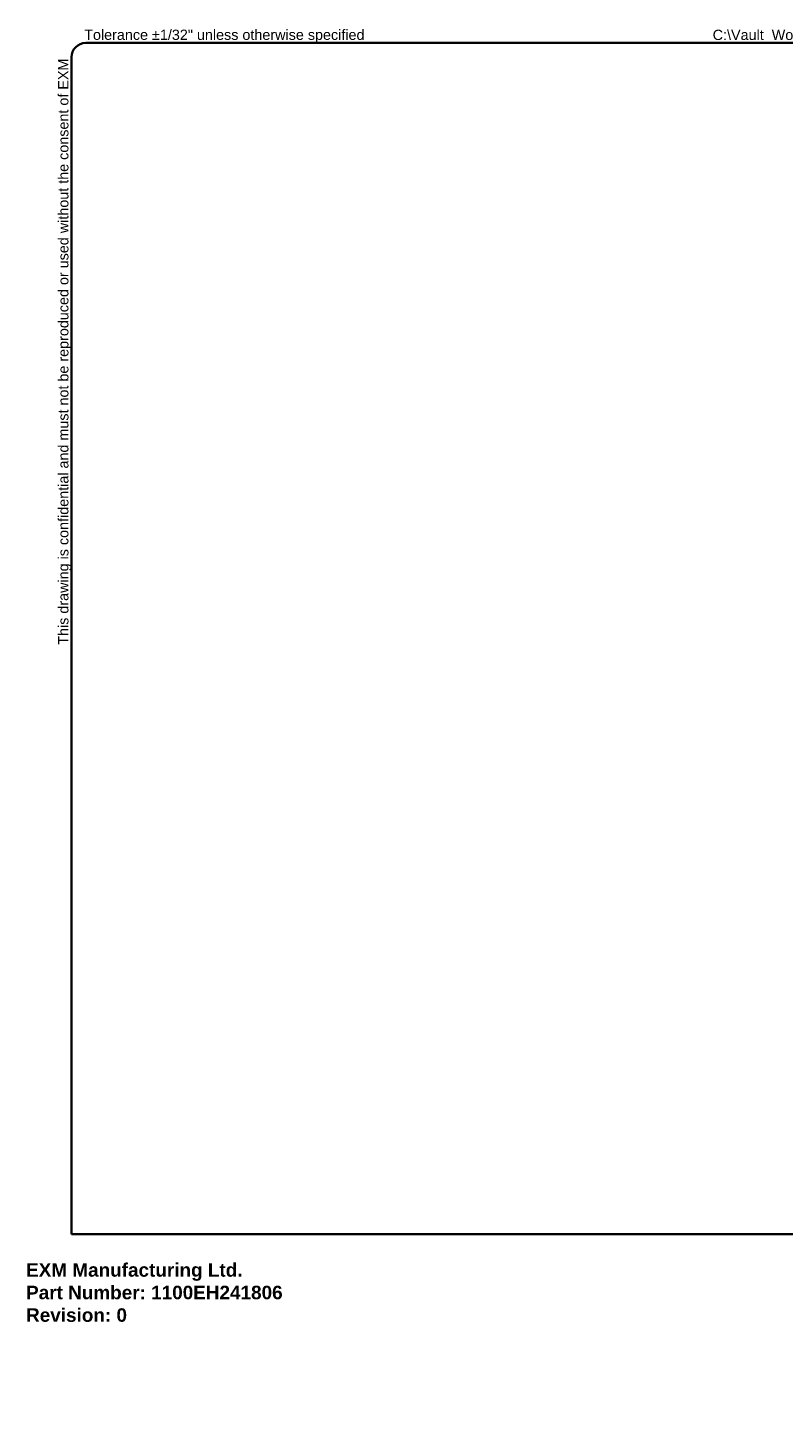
# Model space of a CAD drawing. Header units: inches. Extents: x 0 to 140, y -11 to 91.
# Tile 1 of 2: x 0 to 56, y -11 to 91. Entities that reach past the tile are written whole.
import ezdxf

# ---------------------------------------------------------------- set-up
doc = ezdxf.new("R2010")
doc.units = ezdxf.units.IN
doc.header["$LTSCALE"] = 8.43274
doc.header["$MEASUREMENT"] = 0
doc.layers.get('0').update_dxf_attribs({"lineweight": 25})
doc.layers.add('Sketch Geometry(ANSI)', color=7, linetype='Continuous', lineweight=25)
doc.layers.add('Symbols(ANSI)', color=7, linetype='Continuous', lineweight=25)
doc.styles.add('Current-ANSI', font='arial.ttf')
doc.styles.get("Standard").update_dxf_attribs({"font": 'arialbd.ttf'})

# ---------------------------------------------------------------- blocks, each defined once
blk = doc.blocks.new('Borders 7_EXM - B (Inch)')
at = {"layer": 'Sketch Geometry(ANSI)', "linetype": 'Continuous', "lineweight": 35}
for p, q in [((16.398, 10.692), (0.523, 10.692)), ((0.398, 10.567), (0.398, 0.255)), ((16.523, 0.38), (16.523, 10.567)), ((0.398, 0.255), (16.398, 0.255))]:
    blk.add_line(p, q, dxfattribs=at)
for centre, start, end in [((0.523, 10.567), 90, 180), ((16.398, 10.567), 0, 90), ((16.398, 0.38), 270, 0)]:
    blk.add_arc(centre, 0.125, start, end, dxfattribs=at)
at = {"layer": 'Symbols(ANSI)', "color": 7, "char_height": 0.09, "attachment_point": 7, "style": 'Current-ANSI'}
for s, insert in [('Tolerance ±1/32" unless otherwise specified', (0.509, 10.692)), ('Tolérance ±1/32" sauf spécification contraire', (13.93, 10.691))]:
    blk.add_mtext(s, dxfattribs=dict(at, insert=insert))
for s, insert, rotation in [('This drawing is confidential and must not be reproduced or used without the consent of EXM', (0.398, 5.419), 90), ('Ce dessin est confidentiel et ne doit pas être reproduit ou utilisé sans le consentement de EXM', (16.522, 10.576), 270)]:
    blk.add_mtext(s, dxfattribs=dict(at, insert=insert, rotation=rotation))
at = {"layer": 'Symbols(ANSI)', "color": 7, "style": 'Current-ANSI'}
blk.add_attdef('FILENAME_AND_PATH_001', (6.013, 10.718), '', height=0.09, dxfattribs=at)

msp = doc.modelspace()

# ---------------------------------------------------------------- block references
at = {"xscale": 8.432740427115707, "yscale": 8.432740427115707, "zscale": 8.432740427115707}
msp.add_blockref('Borders 7_EXM - B (Inch)', (0, 0), dxfattribs=at).add_auto_attribs({'FILENAME_AND_PATH_001': 'C:\\Vault_Workspace\\Inventor_Dwg\\BoxCad\\Result\\1100EH241806\\1100EH241806.idw'})

# ---------------------------------------------------------------- texts
at = {"insert": (0, 0), "char_height": 1, "attachment_point": 1}
msp.add_mtext_dynamic_manual_height_columns('EXM Manufacturing Ltd.\\PPart Number: 1100EH241806\\PRevision: 0', width=6.991, gutter_width=1, heights=[0], dxfattribs=at).dxf.set("width", 100)

doc.saveas('drawing.dxf')
